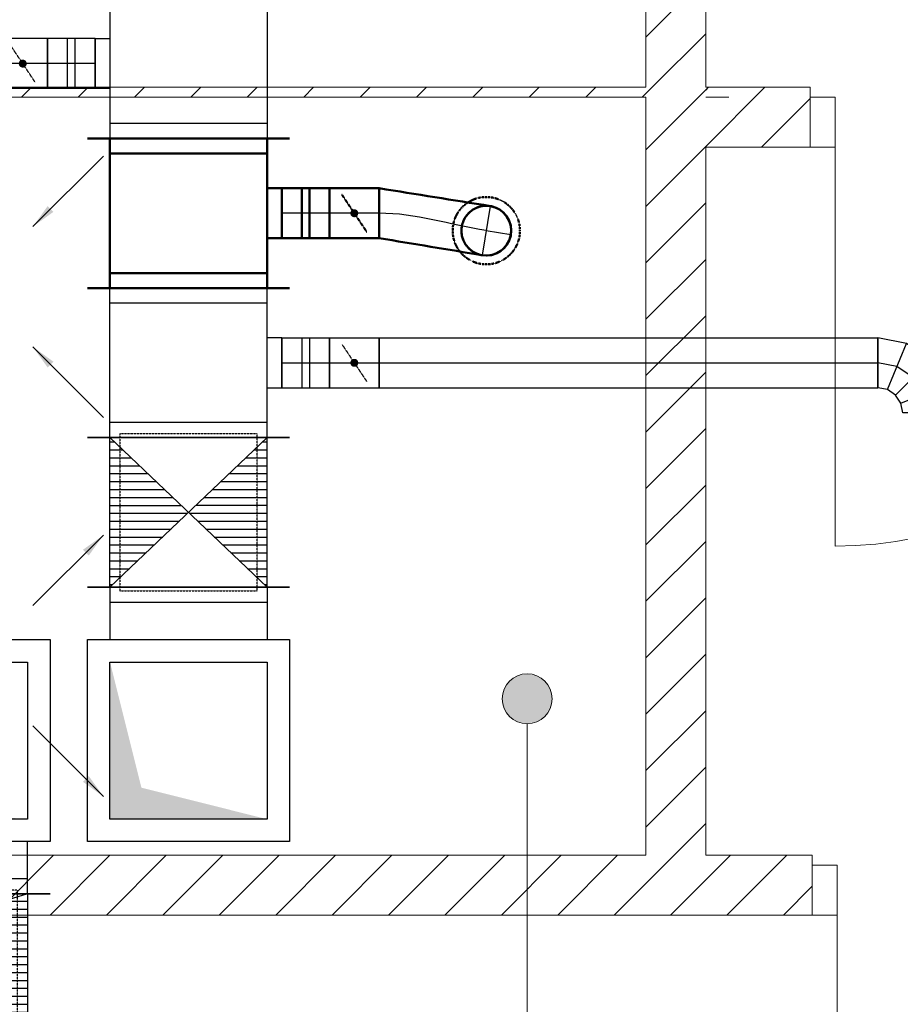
# Model space of a CAD drawing. Header units: millimetres. Extents: x -4612887 to -4536833, y -5457376 to -5415716.
# Tile 66 of 144: x -4579842 to -4578075, y -5445443 to -5443469. Entities that reach past the tile are written whole.
import ezdxf

# ---------------------------------------------------------------- set-up
doc = ezdxf.new("R2010")
doc.units = ezdxf.units.MM
doc.header["$MEASUREMENT"] = 0
doc.linetypes.add('DASHED', pattern=[0.75, 0.5, -0.25])
doc.layers.get('0').update_dxf_attribs({"color": 8, "lineweight": 18})
for name, color, linetype, lineweight in [('FLUID-N1', 7, 'Continuous', 30), ('FLUID-N1-150-ARRGR', 7, 'Continuous', 25), ('FLUID-W1', 7, 'Continuous', 30), ('FLUID-W1-160-ARRGR', 7, 'Continuous', 25), ('FLUID-Zmiany', 7, 'Continuous', 50), ('Linia', 8, 'Continuous', 18), ('Ściany wewnętrzne', 7, 'Continuous', 18)]:
    doc.layers.add(name, color=color, linetype=linetype, lineweight=lineweight)
doc.layers.add('FLUID-w1-SYM', color=7, linetype='Continuous')
doc.layers.add('FLUID-Zmiany-SYM', color=7, linetype='Continuous')
doc.styles.add('FDBES', font='simplex.shx')
doc.linetypes.add('ZIGZAG', pattern='A,0.0001,-0.2,[131,ltypeshp.shx,S=0.2,R=0,X=-0.2,Y=0],-0.4,[131,ltypeshp.shx,S=0.2,R=180,X=0.2,Y=0],-0.2', length=0.8001)
doc.dimstyles.new('FDBES', dxfattribs={"dimscale": 50, "dimtxt": 4, "dimasz": 2.5, "dimexe": 0.8, "dimexo": 2, "dimgap": 1, "dimtad": 1, "dimdsep": 46, "dimtxsty": 'FDBES', "dimcen": 2.5, "dimclrd": 4, "dimclre": 5, "dimadec": 0, "dimazin": 0, "dimtfac": 1, "dimtmove": 0, "dimatfit": 3, "dimfxl": 1, "dimarcsym": 0})
pattern_1 = [(45, (-4559356.9, -5416807.61), (-56.56854, 56.56854), [])]

# ---------------------------------------------------------------- blocks, each defined once
blk = doc.blocks.new('*U73')
at = {"color": 7, "linetype": 'DASHED'}
blk.add_circle((0, 0), 67.5, dxfattribs=at)
at = {"color": 0, "linetype": 'ByBlock', "lineweight": -2}
blk.add_circle((0, 0), 50, dxfattribs=at)
blk = doc.blocks.new('*U74')
at = {"color": 10, "linetype": 'Continuous', "lineweight": -2}
for p, q in [((-150, -202.5), (-150, 202.5)), ((150, 202.5), (150, -202.5)), ((50, -187.5), (-50, -187.5))]:
    blk.add_line(p, q, dxfattribs=at)
at = {"color": 0, "linetype": 'ByBlock', "lineweight": -2}
for p, q in [((-150, 157.5), (150, 157.5)), ((-150, -157.5), (150, -157.5)), ((-50, -157.5), (-50, -187.5)), ((50, -187.5), (50, -157.5))]:
    blk.add_line(p, q, dxfattribs=at)
at = {"color": 7, "linetype": 'Continuous'}
for p, q in [((-120, -157.5), (-120, 157.5)), ((120, 157.5), (120, -157.5))]:
    blk.add_line(p, q, dxfattribs=at)
blk = doc.blocks.new('*U72')
at = {"color": 10, "linetype": 'Continuous', "lineweight": -2}
for p, q in [((-50, -50), (-50, 50)), ((50, 50), (50, -50))]:
    blk.add_line(p, q, dxfattribs=at)
at = {"color": 0, "linetype": 'ByBlock', "lineweight": -2}
for p, q in [((-50, 50), (50, 50)), ((-50, -50), (50, -50))]:
    blk.add_line(p, q, dxfattribs=at)
at = {"color": 7, "linetype": 'DASHED'}
blk.add_line((-25, 37.5), (25, -37.5), dxfattribs=at)
at = {"color": 7, "linetype": 'Continuous'}
blk.add_lwpolyline([(-4, 0, 8, 8, 1), (4, 0, 8, 8, 1)], format="xyseb", close=True, dxfattribs=at)
at = {"layer": 'FLUID-Zmiany-SYM', "color": 7, "linetype": 'Continuous'}
blk.add_line((-50, 0), (50, 0), dxfattribs=at)
blk = doc.blocks.new('*U71')
at = {"color": 10, "linetype": 'Continuous', "lineweight": -2}
for p, q in [((-47.5, -50), (-47.5, 50)), ((47.5, 50), (47.5, -50))]:
    blk.add_line(p, q, dxfattribs=at)
at = {"color": 0, "linetype": 'ByBlock', "lineweight": -2}
for p, q in [((-47.5, 50), (47.5, 50)), ((-47.5, -50), (47.5, -50))]:
    blk.add_line(p, q, dxfattribs=at)
at = {"color": 7, "linetype": 'Continuous'}
for p, q in [((-7.5, 50), (-7.5, -50)), ((7.5, 50), (7.5, -50))]:
    blk.add_line(p, q, dxfattribs=at)
at = {"layer": 'FLUID-Zmiany-SYM', "color": 7, "linetype": 'Continuous'}
blk.add_line((-47.5, 0), (47.5, 0), dxfattribs=at)
blk = doc.blocks.new('*U70')
at = {"color": 10, "linetype": 'Continuous', "lineweight": -2}
blk.add_line((0, -50), (0, 50), dxfattribs=at)
at = {"color": 7, "linetype": 'DASHED', "lineweight": -2}
blk.add_arc((214.8, -35), 50, 80.7437, 260.7437, dxfattribs=at)
at = {"color": 0, "lineweight": -2}
blk.add_arc((214.8, -35), 50, 260.7437, 80.7437, dxfattribs=at)
at = {"color": 10, "linetype": 'ZIGZAG', "lineweight": -2, "ltscale": 50}
for points in [[(222.8, 14.3), (0, 50)], [(206.7, -84.3), (0, -50)]]:
    blk.add_spline(points, degree=3, dxfattribs=at)
at = {"layer": 'FLUID-Zmiany-SYM', "color": 7, "linetype": 'Continuous'}
for p, q in [((222.8, 14.3), (206.7, -84.3)), ((214.8, -35), (264.1, -43))]:
    blk.add_line(p, q, dxfattribs=at)
at = {"layer": 'FLUID-Zmiany-SYM', "color": 7, "linetype": 'Continuous', "start_tangent": (-0.986979, 0.160851), "end_tangent": (-1, 0)}
blk.add_spline([(214.8, -35), (0, 0)], degree=3, dxfattribs=at)
blk = doc.blocks.new('*U835')
at = {"color": 162, "linetype": 'Continuous', "lineweight": -2}
blk.add_line((-242.5, -545), (-242.5, 545), dxfattribs=at)
at = {"color": 7, "linetype": 'Continuous'}
for p, q in [((-137.5, -545), (-137.5, 545)), ((-137.5, 545), (267.5, 545)), ((267.5, 545), (267.5, -545)), ((-212.5, -500), (-212.5, 500)), ((267.5, -545), (-137.5, -545))]:
    blk.add_line(p, q, dxfattribs=at)
at = {"color": 0, "linetype": 'ByBlock', "lineweight": -2}
for p, q in [((-242.5, 500), (-137.5, 500)), ((-92.5, -500), (-92.5, 500)), ((-92.5, 500), (222.5, 500)), ((222.5, 500), (222.5, -500)), ((-242.5, -500), (-137.5, -500)), ((222.5, -500), (-92.5, -500))]:
    blk.add_line(p, q, dxfattribs=at)
blk = doc.blocks.new('*U809')
at = {"color": 32, "linetype": 'Continuous', "lineweight": -2}
for p, q in [((-150, -202.5), (-150, 202.5)), ((150, 202.5), (150, -202.5)), ((50, -187.5), (-50, -187.5))]:
    blk.add_line(p, q, dxfattribs=at)
at = {"color": 0, "linetype": 'ByBlock', "lineweight": -2}
for p, q in [((-150, 157.5), (150, 157.5)), ((-150, -157.5), (150, -157.5)), ((-50, -187.5), (-50, -157.5)), ((50, -157.5), (50, -187.5))]:
    blk.add_line(p, q, dxfattribs=at)
at = {"color": 7, "linetype": 'Continuous'}
for p, q in [((-120, -157.5), (-120, 157.5)), ((120, 157.5), (120, -157.5))]:
    blk.add_line(p, q, dxfattribs=at)
blk = doc.blocks.new('*U818')
at = {"color": 32, "linetype": 'Continuous', "lineweight": -2}
for p, q in [((-50, -50), (-50, 50)), ((50, 50), (50, -50))]:
    blk.add_line(p, q, dxfattribs=at)
at = {"color": 0, "linetype": 'ByBlock', "lineweight": -2}
for p, q in [((-50, 50), (50, 50)), ((-50, -50), (50, -50))]:
    blk.add_line(p, q, dxfattribs=at)
at = {"color": 7, "linetype": 'DASHED'}
blk.add_line((-25, 37.5), (25, -37.5), dxfattribs=at)
at = {"color": 7, "linetype": 'Continuous'}
blk.add_lwpolyline([(-4, 0, 8, 8, 1), (4, 0, 8, 8, 1)], format="xyseb", close=True, dxfattribs=at)
at = {"layer": 'FLUID-w1-SYM', "color": 7, "linetype": 'Continuous'}
blk.add_line((-50, 0), (50, 0), dxfattribs=at)
blk = doc.blocks.new('*U815')
at = {"color": 32, "linetype": 'Continuous', "lineweight": -2}
for p, q in [((-47.5, -50), (-47.5, 50)), ((47.5, 50), (47.5, -50))]:
    blk.add_line(p, q, dxfattribs=at)
at = {"color": 0, "linetype": 'ByBlock', "lineweight": -2}
for p, q in [((-47.5, 50), (47.5, 50)), ((-47.5, -50), (47.5, -50))]:
    blk.add_line(p, q, dxfattribs=at)
at = {"color": 7, "linetype": 'Continuous'}
for p, q in [((-7.5, 50), (-7.5, -50)), ((7.5, 50), (7.5, -50))]:
    blk.add_line(p, q, dxfattribs=at)
at = {"layer": 'FLUID-w1-SYM', "color": 7, "linetype": 'Continuous'}
blk.add_line((-47.5, 0), (47.5, 0), dxfattribs=at)
blk = doc.blocks.new('*U810')
at = {"color": 32, "linetype": 'Continuous', "lineweight": -2}
for p, q in [((-150, -202.5), (-150, 202.5)), ((150, 202.5), (150, -202.5)), ((50, -187.5), (-50, -187.5))]:
    blk.add_line(p, q, dxfattribs=at)
at = {"color": 0, "linetype": 'ByBlock', "lineweight": -2}
for p, q in [((-150, 157.5), (150, 157.5)), ((-150, -157.5), (150, -157.5)), ((-50, -157.5), (-50, -187.5)), ((50, -187.5), (50, -157.5))]:
    blk.add_line(p, q, dxfattribs=at)
at = {"color": 7, "linetype": 'Continuous'}
for p, q in [((-120, -157.5), (-120, 157.5)), ((120, 157.5), (120, -157.5))]:
    blk.add_line(p, q, dxfattribs=at)
blk = doc.blocks.new('*U814')
at = {"color": 32, "linetype": 'Continuous', "lineweight": -2}
for p, q in [((-50, -50), (-50, 50)), ((50, 50), (50, -50))]:
    blk.add_line(p, q, dxfattribs=at)
at = {"color": 0, "linetype": 'ByBlock', "lineweight": -2}
for p, q in [((-50, 50), (50, 50)), ((-50, -50), (50, -50))]:
    blk.add_line(p, q, dxfattribs=at)
at = {"color": 7, "linetype": 'DASHED'}
blk.add_line((-25, 37.5), (25, -37.5), dxfattribs=at)
at = {"color": 7, "linetype": 'Continuous'}
blk.add_lwpolyline([(-4, 0, 8, 8, 1), (4, 0, 8, 8, 1)], format="xyseb", close=True, dxfattribs=at)
at = {"layer": 'FLUID-w1-SYM', "color": 7, "linetype": 'Continuous'}
blk.add_line((-50, 0), (50, 0), dxfattribs=at)
blk = doc.blocks.new('*U813')
at = {"color": 32, "linetype": 'Continuous', "lineweight": -2}
for p, q in [((-47.5, -50), (-47.5, 50)), ((47.5, 50), (47.5, -50))]:
    blk.add_line(p, q, dxfattribs=at)
at = {"color": 0, "linetype": 'ByBlock', "lineweight": -2}
for p, q in [((-47.5, 50), (47.5, 50)), ((-47.5, -50), (47.5, -50))]:
    blk.add_line(p, q, dxfattribs=at)
at = {"color": 7, "linetype": 'Continuous'}
for p, q in [((-7.5, 50), (-7.5, -50)), ((7.5, 50), (7.5, -50))]:
    blk.add_line(p, q, dxfattribs=at)
at = {"layer": 'FLUID-w1-SYM', "color": 7, "linetype": 'Continuous'}
blk.add_line((-47.5, 0), (47.5, 0), dxfattribs=at)
blk = doc.blocks.new('*U812')
at = {"color": 32, "linetype": 'Continuous', "lineweight": -2}
blk.add_line((-242.5, -202.5), (-242.5, 202.5), dxfattribs=at)
at = {"color": 7, "linetype": 'Continuous'}
for p, q in [((-137.5, -202.5), (-137.5, 202.5)), ((-137.5, 202.5), (267.5, 202.5)), ((267.5, 202.5), (267.5, -202.5)), ((-212.5, -157.5), (-212.5, 157.5)), ((267.5, -202.5), (-137.5, -202.5))]:
    blk.add_line(p, q, dxfattribs=at)
at = {"color": 0, "linetype": 'ByBlock', "lineweight": -2}
for p, q in [((-242.5, 157.5), (-137.5, 157.5)), ((-92.5, -157.5), (-92.5, 157.5)), ((-92.5, 157.5), (222.5, 157.5)), ((222.5, 157.5), (222.5, -157.5)), ((-242.5, -157.5), (-137.5, -157.5)), ((222.5, -157.5), (-92.5, -157.5))]:
    blk.add_line(p, q, dxfattribs=at)
blk = doc.blocks.new('*U811')
at = {"linetype": 'Continuous'}
h = blk.add_hatch(dxfattribs=at)
h.set_pattern_fill('LINE', scale=127, angle=90, style=0)
h.paths.add_polyline_path([(-150, 157.5), (150, 157.5), (-150, -157.5), (150, -157.5)])
at = {"color": 32, "linetype": 'Continuous', "lineweight": -2}
for p, q in [((-150, -202.5), (-150, 202.5)), ((150, 202.5), (150, -202.5))]:
    blk.add_line(p, q, dxfattribs=at)
at = {"color": 0, "linetype": 'ByBlock', "lineweight": -2}
for p, q in [((-150, 157.5), (150, 157.5)), ((-150, -157.5), (150, -157.5))]:
    blk.add_line(p, q, dxfattribs=at)
at = {"color": 7, "linetype": 'Continuous'}
for p, q in [((-150, 157.5), (150, -157.5)), ((-150, -157.5), (150, 157.5))]:
    blk.add_line(p, q, dxfattribs=at)
at = {"color": 7, "linetype": 'DASHED'}
for p, q in [((-157.5, 137.5), (-157.5, -137.5)), ((157.5, 137.5), (-157.5, 137.5)), ((157.5, -137.5), (157.5, 137.5)), ((-157.5, -137.5), (157.5, -137.5))]:
    blk.add_line(p, q, dxfattribs=at)
blk = doc.blocks.new('*U808')
at = {"color": 32, "linetype": 'Continuous', "lineweight": -2}
for p, q in [((-150, -202.5), (-150, 202.5)), ((150, 202.5), (150, -202.5))]:
    blk.add_line(p, q, dxfattribs=at)
at = {"color": 0, "linetype": 'ByBlock', "lineweight": -2}
for p, q in [((-150, 157.5), (150, 157.5)), ((-150, -157.5), (150, -157.5))]:
    blk.add_line(p, q, dxfattribs=at)
at = {"color": 7, "linetype": 'Continuous'}
for p, q in [((-120, -157.5), (-120, 157.5)), ((120, 157.5), (120, -157.5))]:
    blk.add_line(p, q, dxfattribs=at)
blk = doc.blocks.new('*U1037')
at = {"linetype": 'Continuous'}
h = blk.add_hatch(dxfattribs=at)
h.set_pattern_fill('LINE', scale=127, angle=90, style=0)
h.paths.add_polyline_path([(-150, 500), (150, 500), (-150, -500), (150, -500)])
at = {"color": 162, "linetype": 'Continuous', "lineweight": -2}
for p, q in [((-150, -545), (-150, 545)), ((150, 545), (150, -545))]:
    blk.add_line(p, q, dxfattribs=at)
at = {"color": 0, "linetype": 'ByBlock', "lineweight": -2}
for p, q in [((-150, 500), (150, 500)), ((-150, -500), (150, -500))]:
    blk.add_line(p, q, dxfattribs=at)
at = {"color": 7, "linetype": 'Continuous'}
for p, q in [((-150, 500), (150, -500)), ((-150, -500), (150, 500))]:
    blk.add_line(p, q, dxfattribs=at)
at = {"color": 7, "linetype": 'DASHED'}
for p, q in [((-157.5, 480), (-157.5, -480)), ((157.5, 480), (-157.5, 480)), ((157.5, -480), (157.5, 480)), ((-157.5, -480), (157.5, -480))]:
    blk.add_line(p, q, dxfattribs=at)
blk = doc.blocks.new('*U313')
at = {"color": 32, "linetype": 'Continuous', "lineweight": -2}
for p, q in [((-500, -50), (-500, 50)), ((500, 50), (500, -50))]:
    blk.add_line(p, q, dxfattribs=at)
at = {"color": 0, "linetype": 'ByBlock', "lineweight": -2}
for p, q in [((-500, 50), (500, 50)), ((-500, -50), (500, -50))]:
    blk.add_line(p, q, dxfattribs=at)
at = {"layer": 'FLUID-w1-SYM', "color": 7, "linetype": 'Continuous'}
blk.add_line((-500, 0), (500, 0), dxfattribs=at)
blk = doc.blocks.new('*U312')
at = {"color": 0, "linetype": 'ByBlock', "lineweight": -2}
for p, q in [((17.6, 63.6), (-31.1, 31.1)), ((75, 75), (17.6, 63.6)), ((-31.1, 31.1), (-63.6, -17.6)), ((-63.6, -17.6), (-75, -75)), ((55.9, -28.8), (39.6, -39.6)), ((75, -25), (55.9, -28.8)), ((28.8, -55.9), (25, -75)), ((39.6, -39.6), (28.8, -55.9))]:
    blk.add_line(p, q, dxfattribs=at)
at = {"color": 7, "linetype": 'Continuous'}
for p, q in [((55.9, -28.8), (17.6, 63.6)), ((39.6, -39.6), (-31.1, 31.1)), ((28.8, -55.9), (-63.6, -17.6))]:
    blk.add_line(p, q, dxfattribs=at)
at = {"color": 32, "linetype": 'Continuous', "lineweight": -2}
for p, q in [((75, 75), (75, -25)), ((25, -75), (-75, -75))]:
    blk.add_line(p, q, dxfattribs=at)
at = {"layer": 'FLUID-w1-SYM', "color": 7, "linetype": 'Continuous'}
for p, q in [((75, 25), (36.7, 17.4)), ((36.7, 17.4), (4.3, -4.3)), ((4.3, -4.3), (-17.4, -36.7)), ((-17.4, -36.7), (-25, -75))]:
    blk.add_line(p, q, dxfattribs=at)
blk = doc.blocks.new('*U1123')
at = {"color": 7, "linetype": 'Continuous'}
for p, q in [((-202.5, -545), (-202.5, 545)), ((-202.5, 545), (202.5, 545)), ((202.5, 545), (202.5, -545)), ((202.5, -545), (-202.5, -545))]:
    blk.add_line(p, q, dxfattribs=at)
at = {"color": 0, "linetype": 'ByBlock', "lineweight": -2}
for p, q in [((-157.5, -500), (-157.5, 500)), ((-157.5, 500), (157.5, 500)), ((157.5, 500), (157.5, -500)), ((157.5, -500), (-157.5, -500))]:
    blk.add_line(p, q, dxfattribs=at)
at = {"color": 0, "linetype": 'ByBlock'}
blk.add_solid([(-157.5, 500), (157.5, 500), (-157.5, -500), (-94.5, 300)], dxfattribs=at)
blk = doc.blocks.new('*U819')
at = {"color": 7, "linetype": 'Continuous'}
for p, q in [((-202.5, -202.5), (-202.5, 202.5)), ((-202.5, 202.5), (202.5, 202.5)), ((202.5, 202.5), (202.5, -202.5)), ((202.5, -202.5), (-202.5, -202.5))]:
    blk.add_line(p, q, dxfattribs=at)
at = {"color": 0, "linetype": 'ByBlock', "lineweight": -2}
for p, q in [((-157.5, -157.5), (-157.5, 157.5)), ((-157.5, 157.5), (157.5, 157.5)), ((157.5, 157.5), (157.5, -157.5)), ((157.5, -157.5), (-157.5, -157.5))]:
    blk.add_line(p, q, dxfattribs=at)
at = {"color": 0, "linetype": 'ByBlock'}
blk.add_solid([(-157.5, 157.5), (157.5, 157.5), (-157.5, -157.5), (-94.5, 94.5)], dxfattribs=at)
blk = doc.blocks.new('Linia_3', base_point=(-4578823.8, -5445522.1))
at = {"layer": 'Linia', "linetype": 'Continuous'}
blk.add_hatch(color=256, dxfattribs=at).paths.add_polyline_path([(-4578773.8, -5444830.2), (-4578777.6, -5444811.1), (-4578788.5, -5444794.9), (-4578804.7, -5444784), (-4578823.8, -5444780.2), (-4578842.9, -5444784), (-4578859.2, -5444794.9), (-4578870, -5444811.1), (-4578873.8, -5444830.2), (-4578870, -5444849.3), (-4578859.2, -5444865.6), (-4578842.9, -5444876.4), (-4578823.8, -5444880.2), (-4578804.7, -5444876.4), (-4578788.5, -5444865.6), (-4578777.6, -5444849.3)])
blk.add_line((-4578823.8, -5445522.1), (-4578823.8, -5444880.2), dxfattribs=at)
blk.add_circle((-4578823.8, -5444830.2), 50, dxfattribs=at)

msp = doc.modelspace()

# ---------------------------------------------------------------- hatches: boundary and pattern name
at = {"layer": 'Ściany wewnętrzne', "linetype": 'Continuous'}
h = msp.add_hatch(dxfattribs=at)
h.set_pattern_fill('BLOCZKI_CERAMICZNE', color=8, style=0, pattern_type=2)
h.set_pattern_definition(pattern_1)
h.paths.add_polyline_path([(-4578585.7, -5443604.1), (-4578465.7, -5443604.1), (-4578465.7, -5442039.1), (-4578585.7, -5442039.1)])
h = msp.add_hatch(dxfattribs=at)
h.set_pattern_fill('BLOCZKI_CERAMICZNE', color=8, style=0, pattern_type=2)
h.set_pattern_definition(pattern_1)
h.paths.add_polyline_path([(-4580385.7, -5443624.1), (-4578419.5, -5443624.1), (-4578419.5, -5443604.1), (-4580385.7, -5443604.1)])
h = msp.add_hatch(dxfattribs=at)
h.set_pattern_fill('BLOCZKI_CERAMICZNE', color=8, style=0, pattern_type=2)
h.set_pattern_definition(pattern_1)
h.paths.add_polyline_path([(-4578465.7, -5443604.1), (-4578465.7, -5443724.1), (-4578256.2, -5443724.1), (-4578256.2, -5443624.1), (-4578256.2, -5443604.1)])
h = msp.add_hatch(dxfattribs=at)
h.set_pattern_fill('BLOCZKI_CERAMICZNE', color=8, style=0, pattern_type=2)
h.set_pattern_definition(pattern_1)
h.paths.add_polyline_path([(-4578585.7, -5445144.1), (-4578465.7, -5445144.1), (-4578465.7, -5443624.1), (-4578585.7, -5443624.1)])
h = msp.add_hatch(dxfattribs=at)
h.set_pattern_fill('BLOCZKI_CERAMICZNE', color=8, style=0, pattern_type=2)
h.set_pattern_definition(pattern_1)
h.paths.add_polyline_path([(-4582287.5, -5445244.1), (-4582287.5, -5445264.1), (-4578251.9, -5445264.1), (-4578251.9, -5445164.1), (-4578251.9, -5445144.1), (-4582287.5, -5445144.1)])

# ---------------------------------------------------------------- linework, layer by layer
at = {"layer": 'Ściany wewnętrzne', "color": 8, "linetype": 'Continuous'}
for p, q in [((-4578256.2, -5443624.1), (-4578256.2, -5443604.1)), ((-4578256.2, -5443724.1), (-4578256.2, -5443624.1)), ((-4578206.2, -5443624.1), (-4578256.2, -5443624.1)), ((-4578256.2, -5443624.1), (-4578256.2, -5443724.1)), ((-4578256.2, -5443724.1), (-4578256.2, -5443624.1)), ((-4578206.2, -5443724.1), (-4578206.2, -5443624.1)), ((-4578256.2, -5443724.1), (-4578206.2, -5443724.1)), ((-4578206.2, -5443724.1), (-4578206.2, -5444524.1)), ((-4578251.9, -5445164.1), (-4578251.9, -5445144.1)), ((-4578251.9, -5445264.1), (-4578251.9, -5445164.1)), ((-4578201.9, -5445164.1), (-4578251.9, -5445164.1)), ((-4578251.9, -5445164.1), (-4578251.9, -5445264.1)), ((-4578251.9, -5445264.1), (-4578251.9, -5445164.1)), ((-4578201.9, -5445264.1), (-4578201.9, -5445164.1)), ((-4578251.9, -5445264.1), (-4578201.9, -5445264.1)), ((-4578201.9, -5445264.1), (-4578201.9, -5446164.1))]:
    msp.add_line(p, q, dxfattribs=at)
at = {"layer": 'Ściany wewnętrzne', "color": 8, "linetype": 'Continuous', "flags": 128}
for points in [[(-4578585.7, -5442039.1), (-4578585.7, -5443604.1)], [(-4578465.7, -5443604.1), (-4578465.7, -5442039.1)], [(-4578585.7, -5443604.1), (-4580385.7, -5443604.1)], [(-4578419.5, -5443604.1), (-4578465.7, -5443604.1)], [(-4578256.2, -5443604.1), (-4578465.7, -5443604.1)], [(-4580385.7, -5443624.1), (-4578585.7, -5443624.1)], [(-4578585.7, -5443624.1), (-4578585.7, -5445144.1)], [(-4578465.7, -5443624.1), (-4578419.5, -5443624.1)], [(-4578465.7, -5445144.1), (-4578465.7, -5443724.1)], [(-4578465.7, -5443724.1), (-4578256.2, -5443724.1)], [(-4578585.7, -5445144.1), (-4580385.7, -5445144.1)], [(-4578251.9, -5445144.1), (-4578465.7, -5445144.1)], [(-4582287.5, -5445264.1), (-4578251.9, -5445264.1)]]:
    msp.add_lwpolyline(points, dxfattribs=at)
at = {"layer": 'Ściany wewnętrzne', "color": 8, "linetype": 'Continuous'}
for centre, radius in [((-4578206.2, -5443724.1), 800), ((-4578201.9, -5445264.1), 900)]:
    msp.add_arc(centre, radius, 270, 0, dxfattribs=at)

# ---------------------------------------------------------------- block references
at = {"layer": 'FLUID-N1', "color": 162, "linetype": 'Continuous'}
for name, p, rotation in [('*U835', (-4580325.7, -5444979.1), 90), ('*U1123', (-4580325.7, -5444914.1), 90), ('*U1037', (-4580325.7, -5445371.6), 270)]:
    msp.add_blockref(name, p, dxfattribs=dict(at, rotation=rotation))
at = {"layer": 'FLUID-W1', "color": 32, "linetype": 'Continuous'}
for name, p, rotation in [('*U809', (-4579503, -5443556.6), 270), ('*U818', (-4579835.5, -5443556.6), 180), ('*U815', (-4579738, -5443556.6), 180), ('*U808', (-4579503, -5443856.6), 270), ('*U810', (-4579503, -5444156.6), 90), ('*U312', (-4578045.5, -5444181.6), 270), ('*U811', (-4579503, -5444456.6), 90), ('*U812', (-4579503, -5444849.1), 270), ('*U819', (-4579503, -5444914.1), 90)]:
    msp.add_blockref(name, p, dxfattribs=dict(at, rotation=rotation))
for name, p in [('*U813', (-4579268, -5444156.6)), ('*U814', (-4579170.5, -5444156.6)), ('*U313', (-4578620.5, -5444156.6))]:
    msp.add_blockref(name, p, dxfattribs=at)
at = {"layer": 'FLUID-Zmiany', "color": 10, "linetype": 'Continuous'}
for name, p, rotation in [('*U74', (-4579503, -5443856.6), 90), ('*U71', (-4579268, -5443856.6), 180), ('*U72', (-4579170.5, -5443856.6), 180)]:
    msp.add_blockref(name, p, dxfattribs=dict(at, rotation=rotation))
for name, p in [('*U70', (-4579120.5, -5443856.6)), ('*U73', (-4578905.7, -5443891.6))]:
    msp.add_blockref(name, p, dxfattribs=at)
at = {"layer": 'Linia', "color": 8, "linetype": 'Continuous'}
msp.add_blockref('Linia_3', (-4578823.8, -5445522.1), dxfattribs=at)

# ---------------------------------------------------------------- leaders
at = {"layer": 'FLUID-N1-150-ARRGR'}
for points in [[(-4579673.6, -5444502), (-4579815, -5444643.4)], [(-4579673.6, -5445026.2), (-4579815, -5444884.8)]]:
    msp.add_leader(points, dimstyle='FDBES', override={"dimscale": 20, "dimclrd": 7}, dxfattribs=at)
at = {"layer": 'FLUID-W1-160-ARRGR'}
for points in [[(-4579815, -5443883.4), (-4579673.6, -5443742)], [(-4579815, -5444124.8), (-4579673.6, -5444266.2)]]:
    msp.add_leader(points, dimstyle='FDBES', override={"dimscale": 20, "dimclrd": 7}, dxfattribs=at)

doc.saveas('drawing.dxf')
